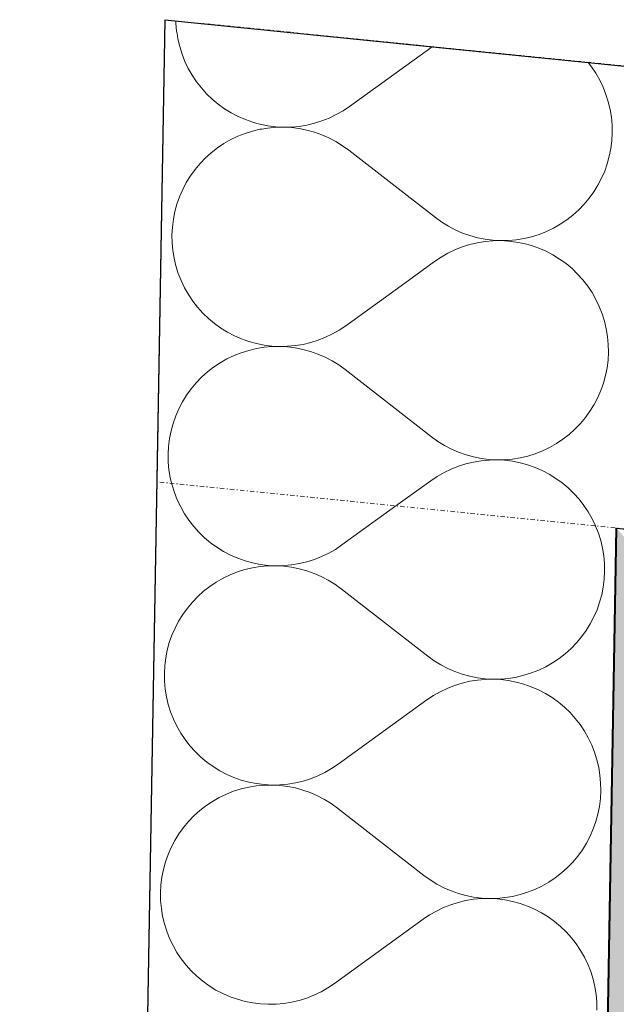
# Model space of a CAD drawing. Header units: millimetres. Extents: x -25972 to 4435, y -2839 to 20217.
# Tile 56 of 110: x -20521 to -20314, y 9843 to 10185. Entities that reach past the tile are written whole.
import ezdxf

# ---------------------------------------------------------------- set-up
doc = ezdxf.new("R2010")
doc.units = ezdxf.units.MM
doc.header["$MEASUREMENT"] = 0
doc.linetypes.add('Wipeout_Contour', pattern=[1000, 0, -1000])
doc.linetypes.add('Čerchovaná S', pattern=[3.5, 1.5, -0.85, 0.3, -0.85])
for name, color, linetype in [('7._POHLED ZÁPADNÍ_2_3D prvky fasada nove', 7, 'Continuous'), ('7._POHLED ZÁPADNÍ_2_Konstrukce - nosné', 7, 'Continuous'), ('7._POHLED ZÁPADNÍ_2_Kresby a obrázky', 7, 'Continuous'), ('7._POHLED ZÁPADNÍ_2_Nové_Konstrukce - nosné', 7, 'Continuous'), ('7._POHLED ZÁPADNÍ_2_Nové_Výplně – Řezové', 7, 'Continuous'), ('7._POHLED ZÁPADNÍ_2_Výplně – Řezové', 7, 'Continuous')]:
    doc.layers.add(name, color=color, linetype=linetype)

# ---------------------------------------------------------------- blocks, each defined once
blk = doc.blocks.new('*X28', base_point=(-26263.07, -5016.56))
at = {"layer": '7._POHLED ZÁPADNÍ_2_Nové_Výplně – Řezové', "color": 21, "linetype": 'Continuous', "lineweight": 20, "true_color": 0xffaaaa}
for p, q in [((-20466.61, 10185.09), (-20466.59, 10184.17)), ((-20466.59, 10184.17), (-20466.35, 10181.46)), ((-20466.35, 10181.46), (-20466.22, 10180.69)), ((-20377.54, 10176.1), (-20406.23, 10155.36)), ((-20322.15, 10169.11), (-20323.34, 10170.63)), ((-20320.64, 10166.85), (-20322.15, 10169.11)), ((-20319.29, 10164.49), (-20320.64, 10166.85)), ((-20318.12, 10162.03), (-20319.29, 10164.49)), ((-20317.12, 10159.5), (-20318.12, 10162.03)), ((-20316.31, 10156.91), (-20317.12, 10159.5)), ((-20315.68, 10154.26), (-20316.31, 10156.91)), ((-20413.31, 10151.32), (-20410.85, 10152.49)), ((-20410.85, 10152.49), (-20408.49, 10153.84)), ((-20408.49, 10153.84), (-20406.23, 10155.36)), ((-20315.24, 10151.57), (-20315.68, 10154.26)), ((-20438.49, 10149.47), (-20437.28, 10149.14)), ((-20437.28, 10149.14), (-20434.61, 10148.62)), ((-20421.08, 10148.87), (-20418.43, 10149.5)), ((-20418.43, 10149.5), (-20415.84, 10150.32)), ((-20415.84, 10150.32), (-20413.31, 10151.32)), ((-20315, 10148.86), (-20315.24, 10151.57)), ((-20434.62, 10147.85), (-20436.74, 10147.5)), ((-20431.91, 10148.09), (-20434.62, 10147.85)), ((-20434.61, 10148.62), (-20431.91, 10148.28)), ((-20431.91, 10148.28), (-20429.19, 10148.14)), ((-20429.19, 10148.14), (-20431.91, 10148.09)), ((-20429.19, 10148.14), (-20426.47, 10148.19)), ((-20426.48, 10147.99), (-20429.19, 10148.14)), ((-20423.78, 10147.65), (-20426.48, 10147.99)), ((-20426.47, 10148.19), (-20423.76, 10148.43)), ((-20421.11, 10147.12), (-20423.78, 10147.65)), ((-20423.76, 10148.43), (-20421.08, 10148.87)), ((-20418.49, 10146.4), (-20421.11, 10147.12)), ((-20415.92, 10145.49), (-20418.49, 10146.4)), ((-20413.43, 10144.41), (-20415.92, 10145.49)), ((-20315.09, 10143.43), (-20314.95, 10146.14)), ((-20314.95, 10146.14), (-20315, 10148.86)), ((-20411.02, 10143.14), (-20413.43, 10144.41)), ((-20408.7, 10141.71), (-20411.02, 10143.14)), ((-20315.43, 10140.73), (-20315.09, 10143.43)), ((-20406.5, 10140.12), (-20408.7, 10141.71)), ((-20376.42, 10116.74), (-20406.5, 10140.12)), ((-20315.96, 10138.06), (-20315.43, 10140.73)), ((-20317.58, 10132.87), (-20316.68, 10135.44)), ((-20316.68, 10135.44), (-20315.96, 10138.06)), ((-20318.67, 10130.38), (-20317.58, 10132.87)), ((-20319.93, 10127.96), (-20318.67, 10130.38)), ((-20322.95, 10123.44), (-20321.36, 10125.65)), ((-20321.36, 10125.65), (-20319.93, 10127.96)), ((-20324.69, 10121.36), (-20322.95, 10123.44)), ((-20328.61, 10117.58), (-20326.58, 10119.4)), ((-20326.58, 10119.4), (-20324.69, 10121.36)), ((-20376.42, 10116.74), (-20374.22, 10115.14)), ((-20374.22, 10115.14), (-20371.9, 10113.71)), ((-20333.02, 10114.4), (-20330.76, 10115.91)), ((-20330.76, 10115.91), (-20328.61, 10117.58)), ((-20371.9, 10113.71), (-20369.49, 10112.45)), ((-20369.49, 10112.45), (-20367, 10111.36)), ((-20367, 10111.36), (-20364.43, 10110.46)), ((-20340.37, 10110.88), (-20337.84, 10111.88)), ((-20337.84, 10111.88), (-20335.38, 10113.05)), ((-20335.38, 10113.05), (-20333.02, 10114.4)), ((-20361.84, 10107.98), (-20364.49, 10107.36)), ((-20364.43, 10110.46), (-20361.81, 10109.74)), ((-20359.16, 10108.42), (-20361.84, 10107.98)), ((-20361.81, 10109.74), (-20359.14, 10109.21)), ((-20356.45, 10108.67), (-20359.16, 10108.42)), ((-20359.14, 10109.21), (-20356.44, 10108.87)), ((-20353.73, 10108.72), (-20356.45, 10108.67)), ((-20356.44, 10108.87), (-20353.73, 10108.72)), ((-20353.73, 10108.72), (-20351.01, 10108.77)), ((-20351.01, 10108.58), (-20353.73, 10108.72)), ((-20351.01, 10108.77), (-20348.3, 10109.01)), ((-20348.31, 10108.24), (-20351.01, 10108.58)), ((-20345.64, 10107.71), (-20348.31, 10108.24)), ((-20348.3, 10109.01), (-20345.61, 10109.44)), ((-20345.61, 10109.44), (-20342.96, 10110.07)), ((-20342.96, 10110.07), (-20340.37, 10110.88)), ((-20369.61, 10105.54), (-20372.07, 10104.36)), ((-20367.08, 10106.54), (-20369.61, 10105.54)), ((-20364.49, 10107.36), (-20367.08, 10106.54)), ((-20343.02, 10107), (-20345.64, 10107.71)), ((-20340.45, 10106.09), (-20343.02, 10107)), ((-20337.96, 10105.01), (-20340.45, 10106.09)), ((-20335.54, 10103.75), (-20337.96, 10105.01)), ((-20376.69, 10101.5), (-20388.36, 10093.06)), ((-20374.43, 10103.01), (-20376.69, 10101.5)), ((-20372.07, 10104.36), (-20374.43, 10103.01)), ((-20333.23, 10102.32), (-20335.54, 10103.75)), ((-20331.02, 10100.73), (-20333.23, 10102.32)), ((-20328.93, 10098.99), (-20331.02, 10100.73)), ((-20326.97, 10097.1), (-20328.93, 10098.99)), ((-20325.15, 10095.08), (-20326.97, 10097.1)), ((-20323.48, 10092.93), (-20325.15, 10095.08)), ((-20321.97, 10090.67), (-20323.48, 10092.93)), ((-20320.62, 10088.31), (-20321.97, 10090.67)), ((-20319.45, 10085.85), (-20320.62, 10088.31)), ((-20318.45, 10083.32), (-20319.45, 10085.85)), ((-20317.63, 10080.73), (-20318.45, 10083.32)), ((-20317.01, 10078.08), (-20317.63, 10080.73)), ((-20316.57, 10075.4), (-20317.01, 10078.08)), ((-20316.33, 10072.69), (-20316.57, 10075.4)), ((-20316.28, 10069.97), (-20316.33, 10072.69)), ((-20316.76, 10064.55), (-20316.42, 10067.25)), ((-20316.42, 10067.25), (-20316.28, 10069.97)), ((-20317.29, 10061.88), (-20316.76, 10064.55)), ((-20318.01, 10059.26), (-20317.29, 10061.88)), ((-20320, 10054.2), (-20318.91, 10056.69)), ((-20318.91, 10056.69), (-20318.01, 10059.26)), ((-20321.26, 10051.79), (-20320, 10054.2)), ((-20322.69, 10049.47), (-20321.26, 10051.79)), ((-20326.02, 10045.18), (-20324.28, 10047.26)), ((-20324.28, 10047.26), (-20322.69, 10049.47)), ((-20329.94, 10041.4), (-20327.91, 10043.22)), ((-20327.91, 10043.22), (-20326.02, 10045.18)), ((-20334.35, 10038.22), (-20332.08, 10039.73)), ((-20332.08, 10039.73), (-20329.94, 10041.4)), ((-20337.93, 10036.29), (-20336.71, 10036.87)), ((-20336.71, 10036.87), (-20334.35, 10038.22))]:
    blk.add_line(p, q, dxfattribs=at)
blk = doc.blocks.new('*X32', base_point=(-26263.07, -5016.56))
at = {"layer": '7._POHLED ZÁPADNÍ_2_Nové_Výplně – Řezové', "color": 21, "linetype": 'Continuous', "lineweight": 20, "true_color": 0xffaaaa}
for p, q in [((-20468.1, 10024.43), (-20467.94, 10023.77)), ((-20467.94, 10023.77), (-20467.13, 10021.17)), ((-20467.13, 10021.17), (-20466.13, 10018.64)), ((-20466.13, 10018.64), (-20464.95, 10016.19)), ((-20464.95, 10016.19), (-20463.61, 10013.83)), ((-20390.13, 10016.56), (-20408.89, 10003)), ((-20463.61, 10013.83), (-20462.09, 10011.57)), ((-20462.09, 10011.57), (-20460.42, 10009.42)), ((-20460.42, 10009.42), (-20458.6, 10007.4)), ((-20319.78, 10007.14), (-20320.73, 10009.56)), ((-20458.6, 10007.4), (-20456.64, 10005.51)), ((-20456.64, 10005.51), (-20454.56, 10003.77)), ((-20318.96, 10004.55), (-20319.78, 10007.14)), ((-20454.56, 10003.77), (-20452.35, 10002.18)), ((-20452.35, 10002.18), (-20450.03, 10000.75)), ((-20411.15, 10001.48), (-20408.89, 10003)), ((-20318.34, 10001.9), (-20318.96, 10004.55)), ((-20317.9, 9999.22), (-20318.34, 10001.9)), ((-20450.03, 10000.75), (-20447.62, 9999.49)), ((-20447.62, 9999.49), (-20445.13, 9998.41)), ((-20445.13, 9998.41), (-20442.56, 9997.5)), ((-20418.49, 9997.96), (-20415.96, 9998.96)), ((-20415.96, 9998.96), (-20413.51, 10000.13)), ((-20413.51, 10000.13), (-20411.15, 10001.48)), ((-20317.66, 9996.51), (-20317.9, 9999.22)), ((-20439.96, 9995.05), (-20442.61, 9994.43)), ((-20442.56, 9997.5), (-20439.93, 9996.79)), ((-20437.28, 9995.49), (-20439.96, 9995.05)), ((-20439.93, 9996.79), (-20437.27, 9996.26)), ((-20434.57, 9995.73), (-20437.28, 9995.49)), ((-20437.27, 9996.26), (-20434.57, 9995.92)), ((-20434.57, 9995.92), (-20431.85, 9995.78)), ((-20431.85, 9995.78), (-20434.57, 9995.73)), ((-20431.85, 9995.78), (-20429.13, 9995.83)), ((-20429.13, 9995.63), (-20431.85, 9995.78)), ((-20429.13, 9995.83), (-20426.42, 9996.08)), ((-20426.43, 9995.29), (-20429.13, 9995.63)), ((-20423.77, 9994.76), (-20426.43, 9995.29)), ((-20426.42, 9996.08), (-20423.73, 9996.51)), ((-20423.73, 9996.51), (-20421.09, 9997.14)), ((-20421.09, 9997.14), (-20418.49, 9997.96)), ((-20317.61, 9993.79), (-20317.66, 9996.51)), ((-20447.74, 9992.62), (-20450.19, 9991.45)), ((-20445.21, 9993.62), (-20447.74, 9992.62)), ((-20442.61, 9994.43), (-20445.21, 9993.62)), ((-20421.14, 9994.04), (-20423.77, 9994.76)), ((-20418.58, 9993.13), (-20421.14, 9994.04)), ((-20416.08, 9992.05), (-20418.58, 9993.13)), ((-20413.67, 9990.79), (-20416.08, 9992.05)), ((-20317.75, 9991.07), (-20317.61, 9993.79)), ((-20454.82, 9988.59), (-20456.97, 9986.92)), ((-20452.56, 9990.1), (-20454.82, 9988.59)), ((-20450.19, 9991.45), (-20452.56, 9990.1)), ((-20411.36, 9989.35), (-20413.67, 9990.79)), ((-20409.15, 9987.76), (-20411.36, 9989.35)), ((-20318.62, 9985.7), (-20318.09, 9988.37)), ((-20318.09, 9988.37), (-20317.75, 9991.07)), ((-20458.99, 9985.1), (-20460.88, 9983.14)), ((-20456.97, 9986.92), (-20458.99, 9985.1)), ((-20379.08, 9964.38), (-20409.15, 9987.76)), ((-20319.34, 9983.08), (-20318.62, 9985.7)), ((-20460.88, 9983.14), (-20462.63, 9981.06)), ((-20320.24, 9980.51), (-20319.34, 9983.08)), ((-20464.22, 9978.85), (-20465.65, 9976.53)), ((-20462.63, 9981.06), (-20464.22, 9978.85)), ((-20322.59, 9975.61), (-20321.33, 9978.02)), ((-20321.33, 9978.02), (-20320.24, 9980.51)), ((-20465.65, 9976.53), (-20466.91, 9974.12)), ((-20324.02, 9973.29), (-20322.59, 9975.61)), ((-20467.99, 9971.63), (-20468.9, 9969.06)), ((-20466.91, 9974.12), (-20467.99, 9971.63)), ((-20327.35, 9969), (-20325.61, 9971.09)), ((-20325.61, 9971.09), (-20324.02, 9973.29)), ((-20468.9, 9969.06), (-20469.61, 9966.44)), ((-20329.24, 9967.04), (-20327.35, 9969)), ((-20469.61, 9966.44), (-20470.14, 9963.77)), ((-20379.08, 9964.38), (-20376.87, 9962.79)), ((-20333.41, 9963.55), (-20331.26, 9965.22)), ((-20331.26, 9965.22), (-20329.24, 9967.04)), ((-20470.48, 9961.07), (-20470.63, 9958.35)), ((-20470.14, 9963.77), (-20470.48, 9961.07)), ((-20376.87, 9962.79), (-20374.56, 9961.35)), ((-20374.56, 9961.35), (-20372.15, 9960.09)), ((-20338.04, 9960.69), (-20335.67, 9962.04)), ((-20335.67, 9962.04), (-20333.41, 9963.55)), ((-20470.63, 9958.35), (-20470.58, 9955.63)), ((-20372.15, 9960.09), (-20369.66, 9959.01)), ((-20369.66, 9959.01), (-20367.09, 9958.1)), ((-20367.09, 9958.1), (-20364.47, 9957.38)), ((-20364.47, 9957.38), (-20361.8, 9956.85)), ((-20348.27, 9957.09), (-20345.62, 9957.71)), ((-20345.62, 9957.71), (-20343.02, 9958.52)), ((-20343.02, 9958.52), (-20340.49, 9959.52)), ((-20340.49, 9959.52), (-20338.04, 9960.69)), ((-20470.58, 9955.63), (-20470.33, 9952.92)), ((-20369.74, 9954.18), (-20372.27, 9953.18)), ((-20367.14, 9955), (-20369.74, 9954.18)), ((-20364.5, 9955.63), (-20367.14, 9955)), ((-20361.81, 9956.06), (-20364.5, 9955.63)), ((-20359.1, 9956.31), (-20361.81, 9956.06)), ((-20361.8, 9956.85), (-20359.1, 9956.51)), ((-20359.1, 9956.51), (-20356.38, 9956.36)), ((-20356.38, 9956.36), (-20359.1, 9956.31)), ((-20356.38, 9956.36), (-20353.66, 9956.41)), ((-20353.67, 9956.22), (-20356.38, 9956.36)), ((-20350.97, 9955.88), (-20353.67, 9956.22)), ((-20353.66, 9956.41), (-20350.95, 9956.65)), ((-20348.3, 9955.35), (-20350.97, 9955.88)), ((-20350.95, 9956.65), (-20348.27, 9957.09)), ((-20345.67, 9954.64), (-20348.3, 9955.35)), ((-20343.11, 9953.73), (-20345.67, 9954.64)), ((-20470.33, 9952.92), (-20469.9, 9950.24)), ((-20377.09, 9950.66), (-20379.35, 9949.14)), ((-20374.72, 9952.01), (-20377.09, 9950.66)), ((-20372.27, 9953.18), (-20374.72, 9952.01)), ((-20340.61, 9952.65), (-20343.11, 9953.73)), ((-20338.2, 9951.39), (-20340.61, 9952.65)), ((-20335.88, 9949.96), (-20338.2, 9951.39)), ((-20469.9, 9950.24), (-20469.27, 9947.59)), ((-20469.27, 9947.59), (-20468.46, 9945)), ((-20379.35, 9949.14), (-20410.22, 9926.82)), ((-20333.68, 9948.38), (-20335.88, 9949.96)), ((-20331.59, 9946.63), (-20333.68, 9948.38)), ((-20468.46, 9945), (-20467.46, 9942.46)), ((-20329.63, 9944.74), (-20331.59, 9946.63)), ((-20327.81, 9942.72), (-20329.63, 9944.74)), ((-20467.46, 9942.46), (-20466.28, 9940.01)), ((-20326.14, 9940.57), (-20327.81, 9942.72)), ((-20324.63, 9938.31), (-20326.14, 9940.57)), ((-20466.28, 9940.01), (-20464.93, 9937.65)), ((-20464.93, 9937.65), (-20463.42, 9935.39)), ((-20323.28, 9935.95), (-20324.63, 9938.31)), ((-20463.42, 9935.39), (-20461.75, 9933.24)), ((-20322.1, 9933.5), (-20323.28, 9935.95)), ((-20321.1, 9930.97), (-20322.1, 9933.5)), ((-20461.75, 9933.24), (-20459.93, 9931.22)), ((-20459.93, 9931.22), (-20457.97, 9929.33)), ((-20320.29, 9928.37), (-20321.1, 9930.97)), ((-20457.97, 9929.33), (-20455.88, 9927.59)), ((-20455.88, 9927.59), (-20453.68, 9926)), ((-20412.48, 9925.31), (-20410.22, 9926.82)), ((-20319.66, 9925.72), (-20320.29, 9928.37)), ((-20453.68, 9926), (-20451.36, 9924.57)), ((-20451.36, 9924.57), (-20448.95, 9923.31)), ((-20448.95, 9923.31), (-20446.45, 9922.23)), ((-20417.29, 9922.78), (-20414.84, 9923.96)), ((-20414.84, 9923.96), (-20412.48, 9925.31)), ((-20319.23, 9923.04), (-20319.66, 9925.72)), ((-20446.45, 9922.23), (-20443.89, 9921.32)), ((-20443.89, 9921.32), (-20441.26, 9920.61)), ((-20441.26, 9920.61), (-20438.59, 9920.08)), ((-20438.59, 9920.08), (-20435.89, 9919.74)), ((-20435.89, 9919.74), (-20433.18, 9919.6)), ((-20430.46, 9919.65), (-20427.75, 9919.9)), ((-20427.75, 9919.9), (-20425.06, 9920.33)), ((-20425.06, 9920.33), (-20422.42, 9920.96)), ((-20422.42, 9920.96), (-20419.82, 9921.78)), ((-20419.82, 9921.78), (-20417.29, 9922.78)), ((-20318.98, 9920.33), (-20319.23, 9923.04)), ((-20318.93, 9917.61), (-20318.98, 9920.33)), ((-20449.07, 9916.44), (-20451.52, 9915.27)), ((-20446.54, 9917.44), (-20449.07, 9916.44)), ((-20443.94, 9918.25), (-20446.54, 9917.44)), ((-20441.29, 9918.87), (-20443.94, 9918.25)), ((-20438.61, 9919.31), (-20441.29, 9918.87)), ((-20435.9, 9919.55), (-20438.61, 9919.31)), ((-20433.18, 9919.6), (-20435.9, 9919.55)), ((-20433.18, 9919.6), (-20430.46, 9919.65)), ((-20430.46, 9919.45), (-20433.18, 9919.6)), ((-20427.76, 9919.11), (-20430.46, 9919.45)), ((-20425.09, 9918.58), (-20427.76, 9919.11)), ((-20422.47, 9917.86), (-20425.09, 9918.58)), ((-20419.9, 9916.96), (-20422.47, 9917.86)), ((-20417.41, 9915.87), (-20419.9, 9916.96)), ((-20319.08, 9914.89), (-20318.93, 9917.61)), ((-20453.89, 9913.92), (-20456.15, 9912.41)), ((-20451.52, 9915.27), (-20453.89, 9913.92)), ((-20415, 9914.61), (-20417.41, 9915.87)), ((-20412.69, 9913.18), (-20415, 9914.61)), ((-20410.48, 9911.58), (-20412.69, 9913.18)), ((-20319.42, 9912.19), (-20319.08, 9914.89)), ((-20458.3, 9910.74), (-20460.32, 9908.92)), ((-20456.15, 9912.41), (-20458.3, 9910.74)), ((-20380.41, 9888.2), (-20410.48, 9911.58)), ((-20320.66, 9906.9), (-20319.95, 9909.52)), ((-20319.95, 9909.52), (-20319.42, 9912.19)), ((-20462.21, 9906.96), (-20463.95, 9904.88)), ((-20460.32, 9908.92), (-20462.21, 9906.96)), ((-20321.57, 9904.33), (-20320.66, 9906.9)), ((-20465.54, 9902.67), (-20466.97, 9900.35)), ((-20463.95, 9904.88), (-20465.54, 9902.67)), ((-20322.65, 9901.84), (-20321.57, 9904.33)), ((-20466.97, 9900.35), (-20468.23, 9897.94)), ((-20325.34, 9897.11), (-20323.91, 9899.43)), ((-20323.91, 9899.43), (-20322.65, 9901.84)), ((-20468.23, 9897.94), (-20469.32, 9895.45)), ((-20326.93, 9894.91), (-20325.34, 9897.11)), ((-20470.22, 9892.88), (-20470.94, 9890.26)), ((-20469.32, 9895.45), (-20470.22, 9892.88)), ((-20330.57, 9890.86), (-20328.68, 9892.82)), ((-20328.68, 9892.82), (-20326.93, 9894.91)), ((-20470.94, 9890.26), (-20471.47, 9887.59)), ((-20334.74, 9887.37), (-20332.59, 9889.04)), ((-20332.59, 9889.04), (-20330.57, 9890.86)), ((-20471.47, 9887.59), (-20471.81, 9884.89)), ((-20380.41, 9888.2), (-20378.2, 9886.61)), ((-20378.2, 9886.61), (-20375.89, 9885.18)), ((-20339.37, 9884.52), (-20337, 9885.86)), ((-20337, 9885.86), (-20334.74, 9887.37)), ((-20471.81, 9884.89), (-20471.96, 9882.17)), ((-20471.96, 9882.17), (-20471.91, 9879.45)), ((-20375.89, 9885.18), (-20373.48, 9883.91)), ((-20373.48, 9883.91), (-20370.98, 9882.83)), ((-20370.98, 9882.83), (-20368.42, 9881.92)), ((-20346.95, 9881.53), (-20344.35, 9882.35)), ((-20344.35, 9882.35), (-20341.82, 9883.34)), ((-20341.82, 9883.34), (-20339.37, 9884.52)), ((-20471.91, 9879.45), (-20471.66, 9876.75)), ((-20368.47, 9878.82), (-20371.07, 9878)), ((-20365.83, 9879.45), (-20368.47, 9878.82)), ((-20368.42, 9881.92), (-20365.8, 9881.2)), ((-20363.14, 9879.89), (-20365.83, 9879.45)), ((-20365.8, 9881.2), (-20363.13, 9880.67)), ((-20360.43, 9880.13), (-20363.14, 9879.89)), ((-20363.13, 9880.67), (-20360.43, 9880.33)), ((-20360.43, 9880.33), (-20357.71, 9880.18)), ((-20357.71, 9880.18), (-20360.43, 9880.13)), ((-20357.71, 9880.18), (-20354.99, 9880.23)), ((-20354.99, 9880.04), (-20357.71, 9880.18)), ((-20354.99, 9880.23), (-20352.28, 9880.47)), ((-20352.29, 9879.7), (-20354.99, 9880.04)), ((-20349.63, 9879.18), (-20352.29, 9879.7)), ((-20352.28, 9880.47), (-20349.6, 9880.91)), ((-20347, 9878.46), (-20349.63, 9879.18)), ((-20349.6, 9880.91), (-20346.95, 9881.53)), ((-20471.66, 9876.75), (-20471.23, 9874.06)), ((-20376.05, 9875.83), (-20378.41, 9874.48)), ((-20373.6, 9877), (-20376.05, 9875.83)), ((-20371.07, 9878), (-20373.6, 9877)), ((-20344.44, 9877.56), (-20347, 9878.46)), ((-20341.94, 9876.47), (-20344.44, 9877.56)), ((-20339.53, 9875.21), (-20341.94, 9876.47)), ((-20471.23, 9874.06), (-20470.6, 9871.41)), ((-20380.67, 9872.96), (-20411.54, 9850.64)), ((-20378.41, 9874.48), (-20380.67, 9872.96)), ((-20337.21, 9873.79), (-20339.53, 9875.21)), ((-20335, 9872.2), (-20337.21, 9873.79)), ((-20332.92, 9870.45), (-20335, 9872.2)), ((-20470.6, 9871.41), (-20469.78, 9868.82)), ((-20469.78, 9868.82), (-20468.79, 9866.29)), ((-20330.96, 9868.57), (-20332.92, 9870.45)), ((-20329.14, 9866.54), (-20330.96, 9868.57)), ((-20468.79, 9866.29), (-20467.61, 9863.83)), ((-20327.47, 9864.4), (-20329.14, 9866.54)), ((-20467.61, 9863.83), (-20466.26, 9861.47)), ((-20325.95, 9862.13), (-20327.47, 9864.4)), ((-20324.61, 9859.77), (-20325.95, 9862.13)), ((-20466.26, 9861.47), (-20464.75, 9859.21)), ((-20464.75, 9859.21), (-20463.08, 9857.06)), ((-20323.43, 9857.32), (-20324.61, 9859.77)), ((-20463.08, 9857.06), (-20461.26, 9855.04)), ((-20461.26, 9855.04), (-20459.3, 9853.15)), ((-20322.43, 9854.79), (-20323.43, 9857.32)), ((-20321.62, 9852.19), (-20322.43, 9854.79)), ((-20459.3, 9853.15), (-20457.21, 9851.41)), ((-20457.21, 9851.41), (-20455, 9849.82)), ((-20320.99, 9849.54), (-20321.62, 9852.19)), ((-20455, 9849.82), (-20452.69, 9848.39)), ((-20452.69, 9848.39), (-20450.28, 9847.13)), ((-20416.17, 9847.78), (-20413.8, 9849.13)), ((-20413.8, 9849.13), (-20411.54, 9850.64)), ((-20320.56, 9846.86), (-20320.99, 9849.54)), ((-20450.28, 9847.13), (-20447.78, 9846.05)), ((-20447.78, 9846.05), (-20445.22, 9845.15)), ((-20445.22, 9845.15), (-20442.59, 9844.43)), ((-20426.39, 9844.16), (-20423.74, 9844.78)), ((-20423.74, 9844.78), (-20421.15, 9845.6)), ((-20421.15, 9845.6), (-20418.62, 9846.6)), ((-20418.62, 9846.6), (-20416.17, 9847.78)), ((-20320.31, 9844.15), (-20320.56, 9846.86)), ((-20442.59, 9844.43), (-20439.92, 9843.9)), ((-20439.92, 9843.9), (-20437.22, 9843.56)), ((-20437.22, 9843.56), (-20434.51, 9843.42)), ((-20434.51, 9843.42), (-20431.79, 9843.47)), ((-20431.79, 9843.47), (-20429.08, 9843.72)), ((-20429.08, 9843.72), (-20426.39, 9844.16)), ((-20320.26, 9841.43), (-20320.31, 9844.15))]:
    blk.add_line(p, q, dxfattribs=at)
blk = doc.blocks.new('*X33', base_point=(-26263.07, -5016.56))
at = {"layer": '7._POHLED ZÁPADNÍ_2_Nové_Výplně – Řezové', "color": 21, "linetype": 'Continuous', "lineweight": 20, "true_color": 0xffaaaa}
for p, q in [((-20466.22, 10180.69), (-20465.91, 10178.78)), ((-20465.91, 10178.78), (-20465.29, 10176.13)), ((-20465.29, 10176.13), (-20464.47, 10173.53)), ((-20464.47, 10173.53), (-20463.47, 10171)), ((-20463.47, 10171), (-20462.3, 10168.55)), ((-20462.3, 10168.55), (-20460.95, 10166.18)), ((-20460.95, 10166.18), (-20459.44, 10163.92)), ((-20459.44, 10163.92), (-20457.77, 10161.78)), ((-20457.77, 10161.78), (-20455.95, 10159.75)), ((-20455.95, 10159.75), (-20453.99, 10157.87)), ((-20453.99, 10157.87), (-20451.9, 10156.12)), ((-20451.9, 10156.12), (-20449.69, 10154.53)), ((-20449.69, 10154.53), (-20447.38, 10153.11)), ((-20447.38, 10153.11), (-20444.96, 10151.85)), ((-20444.96, 10151.85), (-20442.47, 10150.76)), ((-20442.47, 10150.76), (-20439.9, 10149.86)), ((-20439.9, 10149.86), (-20438.49, 10149.47)), ((-20442.55, 10145.97), (-20445.08, 10144.98)), ((-20439.96, 10146.79), (-20442.55, 10145.97)), ((-20437.31, 10147.41), (-20439.96, 10146.79)), ((-20436.74, 10147.5), (-20437.31, 10147.41)), ((-20449.9, 10142.46), (-20452.16, 10140.95)), ((-20447.54, 10143.8), (-20449.9, 10142.46)), ((-20445.08, 10144.98), (-20447.54, 10143.8)), ((-20454.31, 10139.28), (-20456.34, 10137.46)), ((-20452.16, 10140.95), (-20454.31, 10139.28)), ((-20458.23, 10135.5), (-20459.97, 10133.41)), ((-20456.34, 10137.46), (-20458.23, 10135.5)), ((-20459.97, 10133.41), (-20461.56, 10131.21)), ((-20462.99, 10128.89), (-20464.25, 10126.48)), ((-20461.56, 10131.21), (-20462.99, 10128.89)), ((-20464.25, 10126.48), (-20465.34, 10123.99)), ((-20465.34, 10123.99), (-20466.24, 10121.42)), ((-20466.96, 10118.8), (-20467.49, 10116.13)), ((-20466.24, 10121.42), (-20466.96, 10118.8)), ((-20467.49, 10116.13), (-20467.83, 10113.43)), ((-20467.83, 10113.43), (-20467.97, 10110.71)), ((-20467.97, 10110.71), (-20467.92, 10107.99)), ((-20467.92, 10107.99), (-20467.68, 10105.28)), ((-20467.68, 10105.28), (-20467.24, 10102.6)), ((-20467.24, 10102.6), (-20466.61, 10099.95)), ((-20466.61, 10099.95), (-20465.8, 10097.35)), ((-20465.8, 10097.35), (-20464.8, 10094.82)), ((-20464.8, 10094.82), (-20463.63, 10092.37)), ((-20463.63, 10092.37), (-20462.28, 10090.01)), ((-20388.36, 10093.06), (-20407.56, 10079.18)), ((-20462.28, 10090.01), (-20460.77, 10087.74)), ((-20460.77, 10087.74), (-20459.1, 10085.6)), ((-20459.1, 10085.6), (-20457.28, 10083.57)), ((-20457.28, 10083.57), (-20455.32, 10081.69)), ((-20455.32, 10081.69), (-20453.23, 10079.94)), ((-20453.23, 10079.94), (-20451.02, 10078.35)), ((-20451.02, 10078.35), (-20448.7, 10076.93)), ((-20412.18, 10076.31), (-20409.82, 10077.66)), ((-20409.82, 10077.66), (-20407.56, 10079.18)), ((-20448.7, 10076.93), (-20446.29, 10075.67)), ((-20446.29, 10075.67), (-20443.8, 10074.58)), ((-20443.8, 10074.58), (-20441.23, 10073.68)), ((-20441.23, 10073.68), (-20438.61, 10072.96)), ((-20419.76, 10073.32), (-20417.16, 10074.14)), ((-20417.16, 10074.14), (-20414.63, 10075.14)), ((-20414.63, 10075.14), (-20412.18, 10076.31)), ((-20441.28, 10070.61), (-20443.88, 10069.79)), ((-20438.64, 10071.23), (-20441.28, 10070.61)), ((-20435.95, 10071.67), (-20438.64, 10071.23)), ((-20438.61, 10072.96), (-20435.94, 10072.44)), ((-20433.24, 10071.91), (-20435.95, 10071.67)), ((-20435.94, 10072.44), (-20433.24, 10072.1)), ((-20433.24, 10072.1), (-20430.52, 10071.96)), ((-20430.52, 10071.96), (-20433.24, 10071.91)), ((-20430.52, 10071.96), (-20427.8, 10072.01)), ((-20427.8, 10071.81), (-20430.52, 10071.96)), ((-20427.8, 10072.01), (-20425.09, 10072.25)), ((-20425.11, 10071.47), (-20427.8, 10071.81)), ((-20422.44, 10070.94), (-20425.11, 10071.47)), ((-20425.09, 10072.25), (-20422.41, 10072.69)), ((-20419.81, 10070.22), (-20422.44, 10070.94)), ((-20422.41, 10072.69), (-20419.76, 10073.32)), ((-20417.25, 10069.31), (-20419.81, 10070.22)), ((-20448.87, 10067.62), (-20451.23, 10066.28)), ((-20446.41, 10068.8), (-20448.87, 10067.62)), ((-20443.88, 10069.79), (-20446.41, 10068.8)), ((-20414.75, 10068.23), (-20417.25, 10069.31)), ((-20412.34, 10066.96), (-20414.75, 10068.23)), ((-20410.03, 10065.53), (-20412.34, 10066.96)), ((-20453.49, 10064.77), (-20455.64, 10063.1)), ((-20451.23, 10066.28), (-20453.49, 10064.77)), ((-20407.82, 10063.94), (-20410.03, 10065.53)), ((-20377.75, 10040.56), (-20407.82, 10063.94)), ((-20457.66, 10061.28), (-20459.55, 10059.32)), ((-20455.64, 10063.1), (-20457.66, 10061.28)), ((-20461.3, 10057.23), (-20462.89, 10055.03)), ((-20459.55, 10059.32), (-20461.3, 10057.23)), ((-20462.89, 10055.03), (-20464.32, 10052.71)), ((-20465.58, 10050.3), (-20466.66, 10047.81)), ((-20464.32, 10052.71), (-20465.58, 10050.3)), ((-20466.66, 10047.81), (-20467.57, 10045.24)), ((-20467.57, 10045.24), (-20468.29, 10042.62)), ((-20468.82, 10039.95), (-20469.15, 10037.25)), ((-20468.29, 10042.62), (-20468.82, 10039.95)), ((-20377.75, 10040.56), (-20375.55, 10038.96)), ((-20469.15, 10037.25), (-20469.3, 10034.53)), ((-20375.55, 10038.96), (-20373.23, 10037.53)), ((-20373.23, 10037.53), (-20370.82, 10036.27)), ((-20370.82, 10036.27), (-20368.33, 10035.18)), ((-20339.16, 10035.7), (-20337.93, 10036.29)), ((-20469.3, 10034.53), (-20469.25, 10031.81)), ((-20368.33, 10035.18), (-20365.76, 10034.28)), ((-20365.76, 10034.28), (-20363.14, 10033.56)), ((-20363.14, 10033.56), (-20360.47, 10033.03)), ((-20360.47, 10033.03), (-20357.77, 10032.69)), ((-20357.77, 10032.69), (-20355.06, 10032.54)), ((-20355.06, 10032.54), (-20352.33, 10032.59)), ((-20352.33, 10032.59), (-20349.63, 10032.83)), ((-20349.63, 10032.83), (-20346.94, 10033.27)), ((-20346.94, 10033.27), (-20344.29, 10033.89)), ((-20344.29, 10033.89), (-20341.7, 10034.7)), ((-20341.7, 10034.7), (-20339.16, 10035.7)), ((-20469.25, 10031.81), (-20469.01, 10029.1)), ((-20370.94, 10029.36), (-20373.39, 10028.18)), ((-20368.41, 10030.36), (-20370.94, 10029.36)), ((-20365.82, 10031.18), (-20368.41, 10030.36)), ((-20363.17, 10031.81), (-20365.82, 10031.18)), ((-20360.48, 10032.24), (-20363.17, 10031.81)), ((-20357.78, 10032.49), (-20360.48, 10032.24)), ((-20355.06, 10032.54), (-20357.78, 10032.49)), ((-20352.34, 10032.4), (-20355.06, 10032.54)), ((-20349.64, 10032.06), (-20352.34, 10032.4)), ((-20346.97, 10031.53), (-20349.64, 10032.06)), ((-20344.35, 10030.82), (-20346.97, 10031.53)), ((-20341.78, 10029.91), (-20344.35, 10030.82)), ((-20339.28, 10028.83), (-20341.78, 10029.91)), ((-20469.01, 10029.1), (-20468.57, 10026.42)), ((-20468.57, 10026.42), (-20468.1, 10024.43)), ((-20375.76, 10026.84), (-20378.02, 10025.32)), ((-20373.39, 10028.18), (-20375.76, 10026.84)), ((-20336.87, 10027.57), (-20339.28, 10028.83)), ((-20334.56, 10026.14), (-20336.87, 10027.57)), ((-20332.35, 10024.55), (-20334.56, 10026.14)), ((-20378.02, 10025.32), (-20390.13, 10016.56)), ((-20330.26, 10022.81), (-20332.35, 10024.55)), ((-20328.3, 10020.92), (-20330.26, 10022.81)), ((-20326.48, 10018.9), (-20328.3, 10020.92)), ((-20324.81, 10016.75), (-20326.48, 10018.9)), ((-20323.3, 10014.49), (-20324.81, 10016.75)), ((-20321.95, 10012.13), (-20323.3, 10014.49)), ((-20320.77, 10009.68), (-20321.95, 10012.13)), ((-20320.73, 10009.56), (-20320.77, 10009.68))]:
    blk.add_line(p, q, dxfattribs=at)

msp = doc.modelspace()

# ---------------------------------------------------------------- hatches: boundary and pattern name
at = {"layer": '7._POHLED ZÁPADNÍ_2_Výplně – Řezové', "linetype": 'Continuous', "lineweight": 13}
msp.add_hatch(color=254, dxfattribs=at).paths.add_polyline_path([(-20320.09, 9632.64), (-19945.7, 9594.71), (-20313.53, 10008.89)])

# ---------------------------------------------------------------- linework, layer by layer
at = {"layer": '7._POHLED ZÁPADNÍ_2_Konstrukce - nosné', "color": 7, "linetype": 'Continuous', "lineweight": 50, "flags": 128}
msp.add_lwpolyline([(-20313.53, 10008.89), (-20358.32, 7440.14)], dxfattribs=at)

# ---------------------------------------------------------------- next in the draw order: wipeouts: each hides what was drawn before it
at = {"color": 254, "linetype": 'Wipeout_Contour', "lineweight": 0, "ltscale": 68224.897711}
msp.add_wipeout([(-20470.48, 10185.48), (-20313.53, 10008.83), (-20310.73, 10169.36)], dxfattribs=at).dxf.layer = '7._POHLED ZÁPADNÍ_2_Nové_Výplně – Řezové'

# ---------------------------------------------------------------- next in the draw order: block references
at = {"layer": '7._POHLED ZÁPADNÍ_2_3D prvky fasada nove', "color": 9, "linetype": 'Continuous', "lineweight": 13}
msp.add_blockref('*X28', (-26263.07, -5016.56), dxfattribs=at)

# ---------------------------------------------------------------- next in the draw order: wipeouts: each hides what was drawn before it
at = {"color": 254, "linetype": 'Wipeout_Contour', "lineweight": 0, "ltscale": 110482.628501}
msp.add_wipeout([(-20473.28, 10024.95), (-20520.91, 7292.94), (-20370.93, 7290.33), (-20360.93, 7290.15), (-20313.53, 10008.83)], dxfattribs=at).dxf.layer = '7._POHLED ZÁPADNÍ_2_Nové_Výplně – Řezové'

# ---------------------------------------------------------------- next in the draw order: block references
at = {"layer": '7._POHLED ZÁPADNÍ_2_3D prvky fasada nove', "color": 9, "linetype": 'Continuous', "lineweight": 13}
msp.add_blockref('*X32', (-26263.07, -5016.56), dxfattribs=at)

# ---------------------------------------------------------------- next in the draw order: wipeouts: each hides what was drawn before it
at = {"color": 254, "linetype": 'Wipeout_Contour', "lineweight": 0, "ltscale": 68305.251443}
msp.add_wipeout([(-20473.28, 10024.95), (-20313.53, 10008.83), (-20470.48, 10185.48)], dxfattribs=at).dxf.layer = '7._POHLED ZÁPADNÍ_2_Nové_Výplně – Řezové'

# ---------------------------------------------------------------- next in the draw order: linework, layer by layer
at = {"layer": '7._POHLED ZÁPADNÍ_2_Nové_Konstrukce - nosné', "color": 1, "linetype": 'Continuous', "lineweight": 25, "flags": 128}
for points in [[(-20470.48, 10185.48), (-20520.91, 7292.94)], [(-20470.48, 10185.48), (-20310.73, 10169.36)], [(-20360.93, 7290.15), (-20313.53, 10008.83)]]:
    msp.add_lwpolyline(points, dxfattribs=at)

# ---------------------------------------------------------------- next in the draw order: block references
at = {"layer": '7._POHLED ZÁPADNÍ_2_3D prvky fasada nove', "color": 9, "linetype": 'Continuous', "lineweight": 13}
msp.add_blockref('*X33', (-26263.07, -5016.56), dxfattribs=at)

# ---------------------------------------------------------------- next in the draw order: wipeouts: each hides what was drawn before it
at = {"color": 254, "linetype": 'Wipeout_Contour', "lineweight": 0, "ltscale": 111725.092534}
msp.add_wipeout([(-20313.53, 10008.83), (-19728.13, 9949.77), (-19722.11, 10009.47), (-19712.07, 10108.96), (-20310.73, 10169.36)], dxfattribs=at).dxf.layer = '7._POHLED ZÁPADNÍ_2_Nové_Výplně – Řezové'

# ---------------------------------------------------------------- next in the draw order: linework, layer by layer
at = {"layer": '7._POHLED ZÁPADNÍ_2_Kresby a obrázky', "color": 255, "linetype": 'Čerchovaná S', "lineweight": 0}
for p, q in [((-20137.78, 10152.03), (-20457.27, 10184.15)), ((-20153.79, 9992.83), (-20473.28, 10024.95))]:
    msp.add_line(p, q, dxfattribs=at)
at = {"layer": '7._POHLED ZÁPADNÍ_2_Nové_Konstrukce - nosné', "color": 1, "linetype": 'Continuous', "lineweight": 25, "flags": 128}
msp.add_lwpolyline([(-20313.53, 10008.83), (-19728.13, 9949.77)], dxfattribs=at)

doc.saveas('drawing.dxf')
